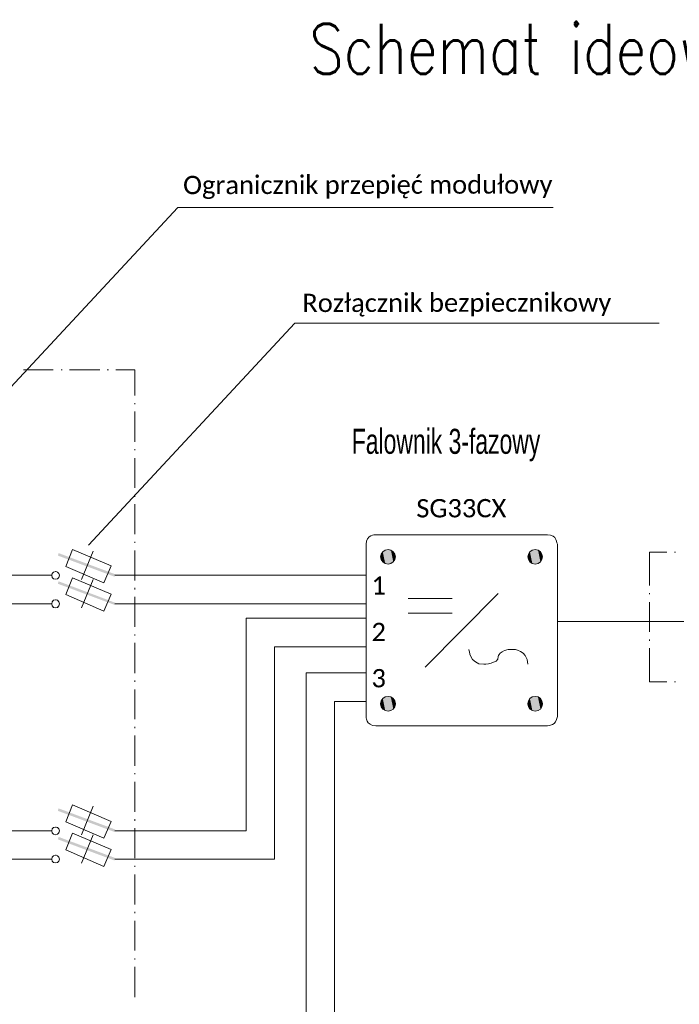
# Model space of a CAD drawing. Header units: millimetres. Extents: x -62780 to 1772512, y -757464 to -52755.
# Tile 28 of 65: x 1712883 to 1713676, y -612387 to -611203. Entities that reach past the tile are written whole.
import ezdxf
from ezdxf.enums import TextEntityAlignment as Align

# ---------------------------------------------------------------- set-up
doc = ezdxf.new("R2010")
doc.units = ezdxf.units.MM
doc.layers.add('C00-00-00', color=7, linetype='Continuous')
doc.layers.add('C00-00-FF', color=5, linetype='Continuous', true_color=0x0000ff)
doc.layers.add('CFF-00-00', color=1, linetype='Continuous', true_color=0xff0000)
doc.layers.add('teksty-gruba', color=7, linetype='Continuous', lineweight=30)
doc.styles.add('gruby', font='calibri.ttf')
doc.styles.get("Standard").update_dxf_attribs({"font": 'simplex.shx', "width": 0.8})

# ---------------------------------------------------------------- blocks, each defined once
blk = doc.blocks.new('zw$6995')
at = {"layer": 'C00-00-00'}
h = blk.add_hatch(color=256, dxfattribs=at)
h.dxf.hatch_style = 2
h.paths.add_polyline_path([(-27597.296, -25077.281), (-28287.329, -24852.914), (-28278.863, -24823.281)])
h = blk.add_hatch(color=256, dxfattribs=at)
h.dxf.hatch_style = 2
h.paths.add_polyline_path([(-27597.296, -25077.281), (-27605.763, -25106.914), (-28287.329, -24852.914)])
h = blk.add_hatch(color=256, dxfattribs=at)
h.dxf.hatch_style = 2
h.paths.add_polyline_path([(-24396.896, -24899.481), (-24405.363, -24865.614), (-24396.896, -24831.748)])
h = blk.add_hatch(color=256, dxfattribs=at)
h.dxf.hatch_style = 2
h.paths.add_polyline_path([(-24379.963, -24929.114), (-24396.896, -24831.748), (-24379.963, -24806.348)])
h = blk.add_hatch(color=256, dxfattribs=at)
h.dxf.hatch_style = 2
h.paths.add_polyline_path([(-24396.896, -24899.481), (-24396.896, -24831.748), (-24379.963, -24929.114)])
h = blk.add_hatch(color=256, dxfattribs=at)
h.dxf.hatch_style = 2
h.paths.add_polyline_path([(-24350.329, -24950.281), (-24379.963, -24806.348), (-24350.329, -24785.181)])
h = blk.add_hatch(color=256, dxfattribs=at)
h.dxf.hatch_style = 2
h.paths.add_polyline_path([(-24379.963, -24929.114), (-24379.963, -24806.348), (-24350.329, -24950.281)])
h = blk.add_hatch(color=256, dxfattribs=at)
h.dxf.hatch_style = 2
h.paths.add_polyline_path([(-24316.463, -24954.514), (-24350.329, -24785.181), (-24316.463, -24780.948)])
h = blk.add_hatch(color=256, dxfattribs=at)
h.dxf.hatch_style = 2
h.paths.add_polyline_path([(-24350.329, -24950.281), (-24350.329, -24785.181), (-24316.463, -24954.514)])
h = blk.add_hatch(color=256, dxfattribs=at)
h.dxf.hatch_style = 2
h.paths.add_polyline_path([(-24316.463, -24954.514), (-24316.463, -24780.948), (-24282.596, -24950.281)])
h = blk.add_hatch(color=256, dxfattribs=at)
h.dxf.hatch_style = 2
h.paths.add_polyline_path([(-24282.596, -24950.281), (-24316.463, -24780.948), (-24282.596, -24785.181)])
h = blk.add_hatch(color=256, dxfattribs=at)
h.dxf.hatch_style = 2
h.paths.add_polyline_path([(-24282.596, -24950.281), (-24282.596, -24785.181), (-24252.963, -24929.114)])
h = blk.add_hatch(color=256, dxfattribs=at)
h.dxf.hatch_style = 2
h.paths.add_polyline_path([(-24252.963, -24929.114), (-24282.596, -24785.181), (-24252.963, -24806.348)])
h = blk.add_hatch(color=256, dxfattribs=at)
h.dxf.hatch_style = 2
h.paths.add_polyline_path([(-24252.963, -24929.114), (-24252.963, -24806.348), (-24236.029, -24899.481)])
h = blk.add_hatch(color=256, dxfattribs=at)
h.dxf.hatch_style = 2
h.paths.add_polyline_path([(-24236.029, -24899.481), (-24252.963, -24806.348), (-24236.029, -24831.748)])
h = blk.add_hatch(color=256, dxfattribs=at)
h.dxf.hatch_style = 2
h.paths.add_polyline_path([(-24236.029, -24899.481), (-24236.029, -24831.748), (-24227.563, -24865.614)])
h = blk.add_hatch(color=256, dxfattribs=at)
h.dxf.hatch_style = 2
h.paths.add_polyline_path([(-22627.363, -24899.481), (-22635.829, -24865.614), (-22627.363, -24831.748)])
h = blk.add_hatch(color=256, dxfattribs=at)
h.dxf.hatch_style = 2
h.paths.add_polyline_path([(-22610.429, -24929.114), (-22627.363, -24831.748), (-22610.429, -24806.348)])
h = blk.add_hatch(color=256, dxfattribs=at)
h.dxf.hatch_style = 2
h.paths.add_polyline_path([(-22627.363, -24899.481), (-22627.363, -24831.748), (-22610.429, -24929.114)])
h = blk.add_hatch(color=256, dxfattribs=at)
h.dxf.hatch_style = 2
h.paths.add_polyline_path([(-22580.796, -24950.281), (-22610.429, -24806.348), (-22580.796, -24785.181)])
h = blk.add_hatch(color=256, dxfattribs=at)
h.dxf.hatch_style = 2
h.paths.add_polyline_path([(-22610.429, -24929.114), (-22610.429, -24806.348), (-22580.796, -24950.281)])
h = blk.add_hatch(color=256, dxfattribs=at)
h.dxf.hatch_style = 2
h.paths.add_polyline_path([(-22546.929, -24954.514), (-22580.796, -24785.181), (-22546.929, -24780.948)])
h = blk.add_hatch(color=256, dxfattribs=at)
h.dxf.hatch_style = 2
h.paths.add_polyline_path([(-22580.796, -24950.281), (-22580.796, -24785.181), (-22546.929, -24954.514)])
h = blk.add_hatch(color=256, dxfattribs=at)
h.dxf.hatch_style = 2
h.paths.add_polyline_path([(-22546.929, -24954.514), (-22546.929, -24780.948), (-22513.063, -24950.281)])
h = blk.add_hatch(color=256, dxfattribs=at)
h.dxf.hatch_style = 2
h.paths.add_polyline_path([(-22513.063, -24950.281), (-22546.929, -24780.948), (-22513.063, -24785.181)])
h = blk.add_hatch(color=256, dxfattribs=at)
h.dxf.hatch_style = 2
h.paths.add_polyline_path([(-22513.063, -24950.281), (-22513.063, -24785.181), (-22483.429, -24929.114)])
h = blk.add_hatch(color=256, dxfattribs=at)
h.dxf.hatch_style = 2
h.paths.add_polyline_path([(-22483.429, -24929.114), (-22513.063, -24785.181), (-22483.429, -24806.348)])
h = blk.add_hatch(color=256, dxfattribs=at)
h.dxf.hatch_style = 2
h.paths.add_polyline_path([(-22483.429, -24929.114), (-22483.429, -24806.348), (-22466.496, -24899.481)])
h = blk.add_hatch(color=256, dxfattribs=at)
h.dxf.hatch_style = 2
h.paths.add_polyline_path([(-22466.496, -24899.481), (-22483.429, -24806.348), (-22466.496, -24831.748)])
h = blk.add_hatch(color=256, dxfattribs=at)
h.dxf.hatch_style = 2
h.paths.add_polyline_path([(-22466.496, -24899.481), (-22466.496, -24831.748), (-22458.029, -24865.614)])
h = blk.add_hatch(color=256, dxfattribs=at)
h.dxf.hatch_style = 2
h.paths.add_polyline_path([(-27597.296, -25420.181), (-28287.329, -25191.581), (-28278.863, -25161.948)])
h = blk.add_hatch(color=256, dxfattribs=at)
h.dxf.hatch_style = 2
h.paths.add_polyline_path([(-27597.296, -25420.181), (-27605.763, -25445.581), (-28287.329, -25191.581)])
h = blk.add_hatch(color=256, dxfattribs=at)
h.dxf.hatch_style = 2
h.paths.add_polyline_path([(-24396.896, -26669.014), (-24405.363, -26635.148), (-24396.896, -26601.281)])
h = blk.add_hatch(color=256, dxfattribs=at)
h.dxf.hatch_style = 2
h.paths.add_polyline_path([(-24379.963, -26698.648), (-24396.896, -26601.281), (-24379.963, -26571.648)])
h = blk.add_hatch(color=256, dxfattribs=at)
h.dxf.hatch_style = 2
h.paths.add_polyline_path([(-24396.896, -26669.014), (-24396.896, -26601.281), (-24379.963, -26698.648)])
h = blk.add_hatch(color=256, dxfattribs=at)
h.dxf.hatch_style = 2
h.paths.add_polyline_path([(-24350.329, -26715.581), (-24379.963, -26571.648), (-24350.329, -26554.714)])
h = blk.add_hatch(color=256, dxfattribs=at)
h.dxf.hatch_style = 2
h.paths.add_polyline_path([(-24379.963, -26698.648), (-24379.963, -26571.648), (-24350.329, -26715.581)])
h = blk.add_hatch(color=256, dxfattribs=at)
h.dxf.hatch_style = 2
h.paths.add_polyline_path([(-24316.463, -26724.048), (-24350.329, -26554.714), (-24316.463, -26546.248)])
h = blk.add_hatch(color=256, dxfattribs=at)
h.dxf.hatch_style = 2
h.paths.add_polyline_path([(-24350.329, -26715.581), (-24350.329, -26554.714), (-24316.463, -26724.048)])
h = blk.add_hatch(color=256, dxfattribs=at)
h.dxf.hatch_style = 2
h.paths.add_polyline_path([(-24316.463, -26724.048), (-24316.463, -26546.248), (-24282.596, -26715.581)])
h = blk.add_hatch(color=256, dxfattribs=at)
h.dxf.hatch_style = 2
h.paths.add_polyline_path([(-24282.596, -26715.581), (-24316.463, -26546.248), (-24282.596, -26554.714)])
h = blk.add_hatch(color=256, dxfattribs=at)
h.dxf.hatch_style = 2
h.paths.add_polyline_path([(-24282.596, -26715.581), (-24282.596, -26554.714), (-24252.963, -26698.648)])
h = blk.add_hatch(color=256, dxfattribs=at)
h.dxf.hatch_style = 2
h.paths.add_polyline_path([(-24252.963, -26698.648), (-24282.596, -26554.714), (-24252.963, -26571.648)])
h = blk.add_hatch(color=256, dxfattribs=at)
h.dxf.hatch_style = 2
h.paths.add_polyline_path([(-24252.963, -26698.648), (-24252.963, -26571.648), (-24236.029, -26669.014)])
h = blk.add_hatch(color=256, dxfattribs=at)
h.dxf.hatch_style = 2
h.paths.add_polyline_path([(-24236.029, -26669.014), (-24252.963, -26571.648), (-24236.029, -26601.281)])
h = blk.add_hatch(color=256, dxfattribs=at)
h.dxf.hatch_style = 2
h.paths.add_polyline_path([(-24236.029, -26669.014), (-24236.029, -26601.281), (-24227.563, -26635.148)])
h = blk.add_hatch(color=256, dxfattribs=at)
h.dxf.hatch_style = 2
h.paths.add_polyline_path([(-22627.363, -26669.014), (-22635.829, -26635.148), (-22627.363, -26601.281)])
h = blk.add_hatch(color=256, dxfattribs=at)
h.dxf.hatch_style = 2
h.paths.add_polyline_path([(-22610.429, -26698.648), (-22627.363, -26601.281), (-22610.429, -26571.648)])
h = blk.add_hatch(color=256, dxfattribs=at)
h.dxf.hatch_style = 2
h.paths.add_polyline_path([(-22627.363, -26669.014), (-22627.363, -26601.281), (-22610.429, -26698.648)])
h = blk.add_hatch(color=256, dxfattribs=at)
h.dxf.hatch_style = 2
h.paths.add_polyline_path([(-22580.796, -26715.581), (-22610.429, -26571.648), (-22580.796, -26554.714)])
h = blk.add_hatch(color=256, dxfattribs=at)
h.dxf.hatch_style = 2
h.paths.add_polyline_path([(-22610.429, -26698.648), (-22610.429, -26571.648), (-22580.796, -26715.581)])
h = blk.add_hatch(color=256, dxfattribs=at)
h.dxf.hatch_style = 2
h.paths.add_polyline_path([(-22546.929, -26724.048), (-22580.796, -26554.714), (-22546.929, -26546.248)])
h = blk.add_hatch(color=256, dxfattribs=at)
h.dxf.hatch_style = 2
h.paths.add_polyline_path([(-22580.796, -26715.581), (-22580.796, -26554.714), (-22546.929, -26724.048)])
h = blk.add_hatch(color=256, dxfattribs=at)
h.dxf.hatch_style = 2
h.paths.add_polyline_path([(-22546.929, -26724.048), (-22546.929, -26546.248), (-22513.063, -26715.581)])
h = blk.add_hatch(color=256, dxfattribs=at)
h.dxf.hatch_style = 2
h.paths.add_polyline_path([(-22513.063, -26715.581), (-22546.929, -26546.248), (-22513.063, -26554.714)])
h = blk.add_hatch(color=256, dxfattribs=at)
h.dxf.hatch_style = 2
h.paths.add_polyline_path([(-22513.063, -26715.581), (-22513.063, -26554.714), (-22483.429, -26698.648)])
h = blk.add_hatch(color=256, dxfattribs=at)
h.dxf.hatch_style = 2
h.paths.add_polyline_path([(-22483.429, -26698.648), (-22513.063, -26554.714), (-22483.429, -26571.648)])
h = blk.add_hatch(color=256, dxfattribs=at)
h.dxf.hatch_style = 2
h.paths.add_polyline_path([(-22483.429, -26698.648), (-22483.429, -26571.648), (-22466.496, -26669.014)])
h = blk.add_hatch(color=256, dxfattribs=at)
h.dxf.hatch_style = 2
h.paths.add_polyline_path([(-22466.496, -26669.014), (-22483.429, -26571.648), (-22466.496, -26601.281)])
h = blk.add_hatch(color=256, dxfattribs=at)
h.dxf.hatch_style = 2
h.paths.add_polyline_path([(-22466.496, -26669.014), (-22466.496, -26601.281), (-22458.029, -26635.148)])
h = blk.add_hatch(color=256, dxfattribs=at)
h.dxf.hatch_style = 2
h.paths.add_polyline_path([(-27597.296, -28146.448), (-28287.329, -27922.081), (-28278.863, -27892.448)])
h = blk.add_hatch(color=256, dxfattribs=at)
h.dxf.hatch_style = 2
h.paths.add_polyline_path([(-27597.296, -28146.448), (-27605.763, -28176.081), (-28287.329, -27922.081)])
h = blk.add_hatch(color=256, dxfattribs=at)
h.dxf.hatch_style = 2
h.paths.add_polyline_path([(-27597.296, -28489.348), (-28287.329, -28264.981), (-28278.863, -28235.348)])
h = blk.add_hatch(color=256, dxfattribs=at)
h.dxf.hatch_style = 2
h.paths.add_polyline_path([(-27597.296, -28489.348), (-27605.763, -28518.981), (-28287.329, -28264.981)])
at = {"layer": 'C00-00-00', "lineweight": 0}
for points in [[(-29493.829, -23515.181), (-26843.763, -20666.148)], [(-26843.763, -20666.148), (-22331.029, -20666.148)], [(-27919.029, -24725.914), (-25438.296, -22058.914)], [(-25438.296, -22058.914), (-21056.796, -22058.914)], [(-28702.196, -22617.714), (-28342.363, -22617.714)], [(-28249.229, -22617.714), (-28236.529, -22617.714)], [(-28147.629, -22617.714), (-27783.563, -22617.714)], [(-27694.663, -22617.714), (-27677.729, -22617.714)], [(-27588.829, -22617.714), (-27360.229, -22617.714)], [(-27360.229, -22617.714), (-27360.229, -22926.748)], [(-27360.229, -23019.881), (-27360.229, -23032.581)], [(-27360.229, -23121.481), (-27360.229, -23485.548)], [(-27360.229, -23574.448), (-27360.229, -23587.148)], [(-27360.229, -23680.281), (-27360.229, -24040.114)], [(-27360.229, -24129.014), (-27360.229, -24145.948)], [(-27360.229, -24234.848), (-27360.229, -24594.681)], [(-24464.629, -24603.148), (-24485.796, -24603.148), (-24502.729, -24607.381), (-24523.896, -24615.848), (-24545.063, -24628.548), (-24561.996, -24649.714), (-24574.696, -24679.348), (-24578.929, -24717.448)], [(-22398.763, -24603.148), (-24464.629, -24603.148)], [(-22280.229, -24717.448), (-22284.463, -24700.514), (-22288.696, -24679.348), (-22297.163, -24658.181), (-22309.863, -24637.014), (-22331.029, -24620.081), (-22360.663, -24607.381), (-22398.763, -24603.148)], [(-27360.229, -24687.814), (-27360.229, -24700.514)], [(-24578.929, -24717.448), (-24578.929, -26787.548)], [(-22280.229, -26787.548), (-22280.229, -24717.448)], [(-28003.696, -25140.781), (-27863.996, -24797.881)], [(-27360.229, -24793.648), (-27360.229, -25153.481)], [(-21171.096, -24810.581), (-20963.663, -24810.581)], [(-21171.096, -25212.748), (-21171.096, -24810.581)], [(-20870.529, -24810.581), (-20857.829, -24810.581)], [(-28355.063, -25068.814), (-28359.296, -25089.981)], [(-28355.063, -25068.814), (-28359.296, -25089.981)], [(-28359.296, -25089.981), (-28359.296, -25085.748)], [(-28359.296, -25089.981), (-28355.063, -25115.381)], [(-28359.296, -25089.981), (-28355.063, -25115.381)], [(-28338.129, -25051.881), (-28355.063, -25068.814)], [(-28338.129, -25051.881), (-28355.063, -25068.814)], [(-28355.063, -25068.814), (-28355.063, -25064.581)], [(-28312.729, -25043.414), (-28338.129, -25051.881)], [(-28312.729, -25043.414), (-28338.129, -25051.881)], [(-28338.129, -25051.881), (-28338.129, -25047.648)], [(-28312.729, -25043.414), (-28312.729, -25039.181)], [(-28291.563, -25051.881), (-28312.729, -25043.414)], [(-28291.563, -25051.881), (-28312.729, -25043.414)], [(-28291.563, -25051.881), (-28291.563, -25047.648)], [(-28274.629, -25068.814), (-28291.563, -25051.881)], [(-28274.629, -25068.814), (-28291.563, -25051.881)], [(-28274.629, -25068.814), (-28274.629, -25064.581)], [(-28266.163, -25089.981), (-28274.629, -25068.814)], [(-28266.163, -25089.981), (-28274.629, -25068.814)], [(-28274.629, -25115.381), (-28266.163, -25089.981)], [(-28274.629, -25115.381), (-28266.163, -25089.981)], [(-28266.163, -25089.981), (-28266.163, -25085.748)], [(-28266.163, -25089.981), (-28266.163, -25085.748)], [(-28355.063, -25115.381), (-28355.063, -25111.148)], [(-28355.063, -25115.381), (-28338.129, -25132.314)], [(-28355.063, -25115.381), (-28338.129, -25132.314)], [(-28338.129, -25132.314), (-28338.129, -25128.081)], [(-28338.129, -25132.314), (-28312.729, -25136.548)], [(-28338.129, -25132.314), (-28312.729, -25136.548)], [(-28312.729, -25136.548), (-28291.563, -25132.314)], [(-28312.729, -25136.548), (-28291.563, -25132.314)], [(-28312.729, -25136.548), (-28312.729, -25132.314)], [(-28291.563, -25132.314), (-28274.629, -25115.381)], [(-28291.563, -25132.314), (-28274.629, -25115.381)], [(-28291.563, -25132.314), (-28291.563, -25128.081)], [(-28274.629, -25115.381), (-28274.629, -25111.148)], [(-28003.696, -25479.448), (-27863.996, -25140.781)], [(-27360.229, -25242.381), (-27360.229, -25259.314)], [(-23871.963, -26194.881), (-22991.429, -25310.114)], [(-21171.096, -25318.581), (-21171.096, -25305.881)], [(-28355.063, -25407.481), (-28359.296, -25432.881)], [(-28355.063, -25407.481), (-28359.296, -25432.881)], [(-28359.296, -25432.881), (-28359.296, -25428.648)], [(-28359.296, -25432.881), (-28355.063, -25458.281)], [(-28359.296, -25432.881), (-28355.063, -25458.281)], [(-28338.129, -25390.548), (-28355.063, -25407.481)], [(-28338.129, -25390.548), (-28355.063, -25407.481)], [(-28355.063, -25407.481), (-28355.063, -25403.248)], [(-28312.729, -25386.314), (-28338.129, -25390.548)], [(-28312.729, -25386.314), (-28338.129, -25390.548)], [(-28338.129, -25390.548), (-28338.129, -25386.314)], [(-28312.729, -25386.314), (-28312.729, -25382.081)], [(-28291.563, -25390.548), (-28312.729, -25386.314)], [(-28291.563, -25390.548), (-28312.729, -25386.314)], [(-28291.563, -25390.548), (-28291.563, -25386.314)], [(-28274.629, -25407.481), (-28291.563, -25390.548)], [(-28274.629, -25407.481), (-28291.563, -25390.548)], [(-28274.629, -25407.481), (-28274.629, -25403.248)], [(-28266.163, -25432.881), (-28274.629, -25407.481)], [(-28266.163, -25432.881), (-28274.629, -25407.481)], [(-28274.629, -25458.281), (-28266.163, -25432.881)], [(-28274.629, -25458.281), (-28266.163, -25432.881)], [(-28266.163, -25432.881), (-28266.163, -25428.648)], [(-28266.163, -25432.881), (-28266.163, -25428.648)], [(-27360.229, -25348.214), (-27360.229, -25708.048)], [(-24075.163, -25369.381), (-23545.996, -25369.381)], [(-21171.096, -25771.548), (-21171.096, -25411.714)], [(-28355.063, -25458.281), (-28355.063, -25454.048)], [(-28355.063, -25458.281), (-28338.129, -25475.214)], [(-28355.063, -25458.281), (-28338.129, -25475.214)], [(-28338.129, -25475.214), (-28338.129, -25470.981)], [(-28338.129, -25475.214), (-28312.729, -25479.448)], [(-28338.129, -25475.214), (-28312.729, -25479.448)], [(-28312.729, -25479.448), (-28291.563, -25475.214)], [(-28312.729, -25479.448), (-28291.563, -25475.214)], [(-28312.729, -25479.448), (-28312.729, -25475.214)], [(-28291.563, -25475.214), (-28274.629, -25458.281)], [(-28291.563, -25475.214), (-28274.629, -25458.281)], [(-28291.563, -25475.214), (-28291.563, -25470.981)], [(-28274.629, -25458.281), (-28274.629, -25454.048)], [(-24075.163, -25547.181), (-23545.996, -25547.181)], [(-22280.229, -25644.548), (-20760.463, -25644.548)], [(-27360.229, -25801.181), (-27360.229, -25813.881)], [(-27360.229, -25902.781), (-27360.229, -26266.848)], [(-21171.096, -25877.381), (-21171.096, -25860.448)], [(-23342.796, -25983.214), (-23342.796, -25987.448), (-23338.563, -26008.614), (-23334.329, -26038.248), (-23321.629, -26067.881), (-23300.463, -26101.748), (-23266.596, -26131.381), (-23224.263, -26152.548), (-23164.996, -26156.781)], [(-22991.429, -26067.881), (-22987.196, -26055.181), (-22978.729, -26042.481), (-22966.029, -26025.548), (-22944.863, -26008.614), (-22915.229, -25995.914), (-22872.896, -25983.214), (-22813.629, -25983.214)], [(-22813.629, -25983.214), (-22783.996, -25983.214), (-22758.596, -25991.681), (-22724.729, -26004.381), (-22690.863, -26025.548), (-22665.463, -26055.181), (-22644.296, -26101.748), (-22635.829, -26156.781)], [(-21171.096, -26372.681), (-21171.096, -25966.281)], [(-23164.996, -26156.781), (-23139.596, -26156.781), (-23109.963, -26152.548), (-23076.096, -26148.314), (-23046.463, -26135.614), (-23016.829, -26122.914), (-22995.663, -26097.514), (-22991.429, -26067.881)], [(-27360.229, -26355.748), (-27360.229, -26372.681)], [(-20963.663, -26372.681), (-21171.096, -26372.681)], [(-20857.829, -26372.681), (-20870.529, -26372.681)], [(-27360.229, -26461.581), (-27360.229, -26821.414)], [(-24578.929, -26787.548), (-24578.929, -26804.481), (-24574.696, -26821.414), (-24566.229, -26842.581), (-24553.529, -26863.748), (-24532.363, -26880.681), (-24502.729, -26897.614), (-24464.629, -26901.848)], [(-22398.763, -26901.848), (-22377.596, -26897.614), (-22360.663, -26893.381), (-22339.496, -26884.914), (-22318.329, -26872.214), (-22301.396, -26851.048), (-22288.696, -26825.648), (-22280.229, -26787.548)], [(-27360.229, -26910.314), (-27360.229, -26927.248)], [(-24464.629, -26901.848), (-22398.763, -26901.848)], [(-27360.229, -27016.148), (-27360.229, -27380.214)], [(-27360.229, -27469.114), (-27360.229, -27481.814)], [(-27360.229, -27574.948), (-27360.229, -27934.781)], [(-28003.696, -28209.948), (-27863.996, -27867.048)], [(-27360.229, -28023.681), (-27360.229, -28040.614)], [(-28355.063, -28137.981), (-28359.296, -28163.381)], [(-28355.063, -28137.981), (-28359.296, -28163.381)], [(-28359.296, -28163.381), (-28359.296, -28159.148)], [(-28359.296, -28163.381), (-28355.063, -28184.548)], [(-28359.296, -28163.381), (-28355.063, -28184.548)], [(-28338.129, -28121.048), (-28355.063, -28137.981)], [(-28338.129, -28121.048), (-28355.063, -28137.981)], [(-28355.063, -28137.981), (-28355.063, -28133.748)], [(-28312.729, -28116.814), (-28338.129, -28121.048)], [(-28312.729, -28116.814), (-28338.129, -28121.048)], [(-28338.129, -28121.048), (-28338.129, -28116.814)], [(-28312.729, -28116.814), (-28312.729, -28112.581)], [(-28291.563, -28121.048), (-28312.729, -28116.814)], [(-28291.563, -28121.048), (-28312.729, -28116.814)], [(-28291.563, -28121.048), (-28291.563, -28116.814)], [(-28274.629, -28137.981), (-28291.563, -28121.048)], [(-28274.629, -28137.981), (-28291.563, -28121.048)], [(-28274.629, -28137.981), (-28274.629, -28133.748)], [(-28266.163, -28163.381), (-28274.629, -28137.981)], [(-28266.163, -28163.381), (-28274.629, -28137.981)], [(-28274.629, -28184.548), (-28266.163, -28163.381)], [(-28274.629, -28184.548), (-28266.163, -28163.381)], [(-28266.163, -28163.381), (-28266.163, -28159.148)], [(-28266.163, -28163.381), (-28266.163, -28159.148)], [(-27360.229, -28129.514), (-27360.229, -28489.348)], [(-28355.063, -28184.548), (-28355.063, -28180.314)], [(-28355.063, -28184.548), (-28338.129, -28201.481)], [(-28355.063, -28184.548), (-28338.129, -28201.481)], [(-28338.129, -28201.481), (-28338.129, -28197.248)], [(-28338.129, -28201.481), (-28312.729, -28209.948)], [(-28338.129, -28201.481), (-28312.729, -28209.948)], [(-28312.729, -28209.948), (-28291.563, -28201.481)], [(-28312.729, -28209.948), (-28291.563, -28201.481)], [(-28312.729, -28209.948), (-28312.729, -28205.714)], [(-28291.563, -28201.481), (-28274.629, -28184.548)], [(-28291.563, -28201.481), (-28274.629, -28184.548)], [(-28291.563, -28201.481), (-28291.563, -28197.248)], [(-28274.629, -28184.548), (-28274.629, -28180.314)], [(-28003.696, -28552.848), (-27863.996, -28209.948)], [(-28355.063, -28480.881), (-28359.296, -28502.048)], [(-28355.063, -28480.881), (-28359.296, -28502.048)], [(-28359.296, -28502.048), (-28359.296, -28497.814)], [(-28359.296, -28502.048), (-28355.063, -28527.448)], [(-28359.296, -28502.048), (-28355.063, -28527.448)], [(-28338.129, -28463.948), (-28355.063, -28480.881)], [(-28338.129, -28463.948), (-28355.063, -28480.881)], [(-28355.063, -28480.881), (-28355.063, -28476.648)], [(-28355.063, -28527.448), (-28355.063, -28523.214)], [(-28355.063, -28527.448), (-28338.129, -28544.381)], [(-28355.063, -28527.448), (-28338.129, -28544.381)], [(-28312.729, -28455.481), (-28338.129, -28463.948)], [(-28312.729, -28455.481), (-28338.129, -28463.948)], [(-28338.129, -28463.948), (-28338.129, -28459.714)], [(-28312.729, -28455.481), (-28312.729, -28451.248)], [(-28291.563, -28463.948), (-28312.729, -28455.481)], [(-28291.563, -28463.948), (-28312.729, -28455.481)], [(-28291.563, -28463.948), (-28291.563, -28459.714)], [(-28274.629, -28480.881), (-28291.563, -28463.948)], [(-28274.629, -28480.881), (-28291.563, -28463.948)], [(-28291.563, -28544.381), (-28274.629, -28527.448)], [(-28291.563, -28544.381), (-28274.629, -28527.448)], [(-28274.629, -28480.881), (-28274.629, -28476.648)], [(-28266.163, -28502.048), (-28274.629, -28480.881)], [(-28266.163, -28502.048), (-28274.629, -28480.881)], [(-28274.629, -28527.448), (-28266.163, -28502.048)], [(-28274.629, -28527.448), (-28266.163, -28502.048)], [(-28274.629, -28527.448), (-28274.629, -28523.214)], [(-28266.163, -28502.048), (-28266.163, -28497.814)], [(-28266.163, -28502.048), (-28266.163, -28497.814)], [(-28338.129, -28544.381), (-28338.129, -28540.148)], [(-28338.129, -28544.381), (-28312.729, -28548.614)], [(-28338.129, -28544.381), (-28312.729, -28548.614)], [(-28312.729, -28548.614), (-28291.563, -28544.381)], [(-28312.729, -28548.614), (-28291.563, -28544.381)], [(-28312.729, -28548.614), (-28312.729, -28544.381)], [(-28291.563, -28544.381), (-28291.563, -28540.148)], [(-27360.229, -28582.481), (-27360.229, -28595.181)], [(-27360.229, -28688.314), (-27360.229, -29048.148)], [(-27360.229, -29137.048), (-27360.229, -29153.981)], [(-27360.229, -29242.881), (-27360.229, -29602.714)], [(-27360.229, -29695.848), (-27360.229, -29708.548)], [(-27360.229, -29797.448), (-27360.229, -30161.514)]]:
    blk.add_lwpolyline(points, dxfattribs=at)
for points in [[(-28189.963, -24984.148), (-28109.529, -24780.948), (-27648.096, -24975.681), (-27732.763, -25178.881)], [(-28189.963, -25322.814), (-28109.529, -25119.614), (-27648.096, -25318.581), (-27732.763, -25521.781)], [(-28189.963, -28053.314), (-28109.529, -27850.114), (-27648.096, -28049.081), (-27732.763, -28252.281)], [(-28189.963, -28391.981), (-28109.529, -28188.781), (-27648.096, -28387.748), (-27732.763, -28590.948)]]:
    blk.add_lwpolyline(points, close=True, dxfattribs=at)
for centre in [(-24316.463, -26635.148), (-22546.929, -26635.148)]:
    blk.add_circle(centre, 88.9, dxfattribs=at)
for centre in [(-24316.463, -24867.731), (-22546.929, -24867.731)]:
    blk.add_ellipse(centre, major_axis=(88.9, 0), ratio=0.97619, start_param=0, end_param=6.283185, dxfattribs=at)
at = {"layer": 'C00-00-FF', "lineweight": 0}
for points in [[(-31585.096, -25432.881), (-28359.296, -25432.881)], [(-27601.529, -25432.881), (-24578.929, -25432.881)], [(-25683.829, -25949.954), (-24578.929, -25949.954)], [(-25683.829, -28502.048), (-25683.829, -25949.954)], [(-24962.046, -26605.839), (-24578.929, -26605.839)], [(-24962.046, -33264.548), (-24962.046, -26605.839)], [(-31585.096, -28502.048), (-28359.296, -28502.048)], [(-27601.529, -28502.048), (-25683.829, -28502.048)], [(-27148.563, -28502.048), (-25683.829, -28502.048)]]:
    blk.add_lwpolyline(points, dxfattribs=at)
at = {"layer": 'CFF-00-00', "lineweight": 0}
for points in [[(-31585.096, -25089.981), (-28359.296, -25089.981)], [(-27601.529, -25089.981), (-24578.929, -25089.981)], [(-26022.496, -25607.054), (-24578.929, -25607.054)], [(-26022.496, -28163.381), (-26022.496, -25607.054)], [(-25300.713, -26262.939), (-24578.929, -26262.939)], [(-25300.713, -32925.881), (-25300.713, -26262.939)], [(-31585.096, -28163.381), (-28359.296, -28163.381)], [(-27601.529, -28163.381), (-26022.496, -28163.381)]]:
    blk.add_lwpolyline(points, dxfattribs=at)
at = {"color": 0, "insert": (-25261.795, -18461.046, 2), "char_height": 600, "attachment_point": 1}
blk.add_mtext('Schemat ideowy zasilania ', dxfattribs=at)
at = {"layer": 'C00-00-00', "insert": (-24752.494, -23328.654), "char_height": 300.8368, "attachment_point": 1}
blk.add_mtext('{\\fArialNarrow|b0|i0|c0;Falownik 3-fazowy}', dxfattribs=at)
at = {"layer": 'teksty-gruba', "style": 'gruby'}
for s, p in [('Ogranicznik przepięć modułowy', (-24560.122, -20393.52)), ('Rozłącznik bezpiecznikowy', (-23489.732, -21811.615)), ('SG33CX', (-23435.266, -24283.245)), ('1', (-24428.929, -25211.5)), ('2', (-24428.929, -25771.352)), ('3', (-24428.929, -26327.056))]:
    blk.add_text(s, height=220, rotation=0.1, dxfattribs=at).set_placement(p, align=Align.MIDDLE_CENTER)

msp = doc.modelspace()

# ---------------------------------------------------------------- block references
at = {"color": 7, "xscale": 0.1, "yscale": 0.1, "zscale": 0.1}
msp.add_blockref('zw$6995', (1715757.6861, -609362.2814), dxfattribs=at)

doc.saveas('drawing.dxf')
